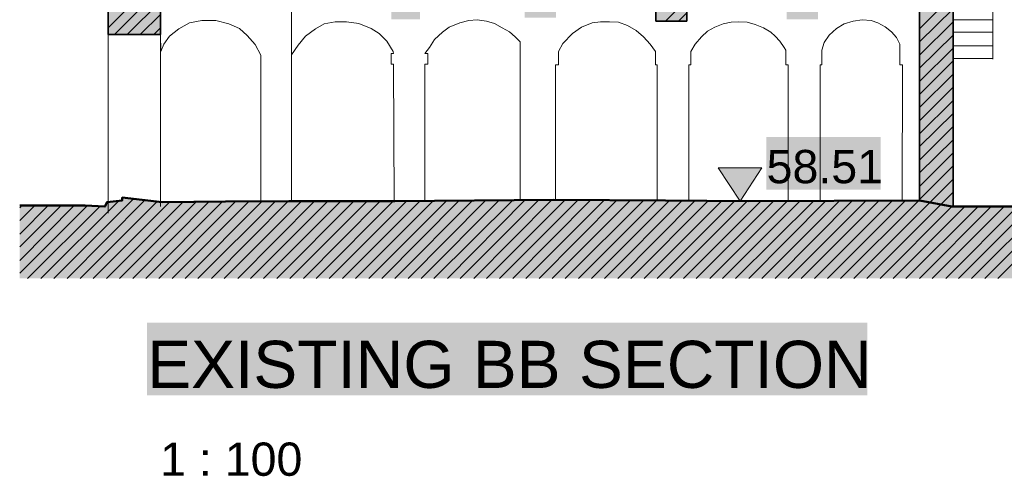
# Model space of a CAD drawing. Header units: metres. Extents: x 0 to 27.5, y 0 to 23.4.
# Tile 17 of 33: x 16.2 to 19.2, y 0.9 to 2.2. Entities that reach past the tile are written whole.
import ezdxf

# ---------------------------------------------------------------- set-up
doc = ezdxf.new("R2010")
doc.units = ezdxf.units.M
doc.layers.add('PDF_Geometry', color=7, linetype='Continuous')
doc.layers.add('PDF_Text', color=7, linetype='Continuous')
doc.layers.add('PDF_Solid Fills', color=7, linetype='Continuous', true_color=0xffffff)
doc.styles.add('PDF Arial', font='arial.ttf')

msp = doc.modelspace()

# ---------------------------------------------------------------- hatches: boundary and pattern name
at = {"layer": 'PDF_Solid Fills', "linetype": 'Continuous', "transparency": 33554559}
for color, points in [(256, [(16.461, 3.5697), (16.486, 3.5697), (16.486, 2.2014), (16.641, 2.2014), (16.641, 2.3097), (17.031, 2.3097), (17.031, 2.3214), (17.3276, 2.3214), (17.3276, 2.2464), (17.4126, 2.2464), (17.4126, 2.3214), (17.7243, 2.3214), (17.7243, 2.2514), (17.8176, 2.2514), (17.8176, 2.3214), (18.1143, 2.3214), (18.1143, 2.2414), (18.2059, 2.2414), (18.2059, 2.3214), (18.5026, 2.3214), (18.5026, 2.2464), (18.5959, 2.2464), (18.5959, 2.3264), (18.6976, 2.3281), (18.8492, 2.3281), (18.8976, 2.3264), (18.8976, 1.7081), (18.9076, 1.7081), (18.9159, 1.7064), (18.9259, 1.7048), (18.9342, 1.7031), (18.9442, 1.7014), (18.9526, 1.6998), (18.9626, 1.6981), (18.9709, 1.6964), (18.9809, 1.6948), (18.9976, 1.6914), (18.9976, 3.448), (18.9992, 3.4547), (19.0009, 3.463), (19.0092, 3.4797), (19.0109, 3.4847), (19.0159, 3.4897), (19.0176, 3.493), (19.0226, 3.498), (19.0242, 3.5014), (19.0392, 3.5164), (19.0426, 3.518), (19.0459, 3.5214), (19.0492, 3.523), (19.0526, 3.5264), (19.0559, 3.528), (19.0609, 3.533), (19.0842, 3.5447), (19.0926, 3.5464), (19.1126, 3.5514), (19.1376, 3.5564), (19.1726, 3.5564), (19.1992, 3.5497), (19.2092, 3.5464), (19.2126, 3.5447), (19.2226, 3.5414), (19.2292, 3.538), (19.2359, 3.5314), (19.2392, 3.5297), (19.2542, 3.5147), (19.2542, 3.5114), (19.2559, 3.5114), (19.2592, 3.508), (19.2592, 3.5047), (19.2609, 3.5047), (19.2659, 3.4997), (19.2659, 3.4964), (19.2675, 3.4964), (19.2709, 3.493), (19.2709, 3.4897), (19.2725, 3.4897), (19.2725, 3.4864), (19.2742, 3.4864), (19.2742, 3.483), (19.2759, 3.483), (19.2759, 3.4797), (19.2775, 3.4797), (19.2775, 3.4764), (19.2792, 3.4764), (19.2792, 3.473), (19.2809, 3.473), (19.2809, 3.4697), (19.2825, 3.4697), (19.2825, 3.4664), (19.2842, 3.4664), (19.2842, 3.463), (19.2859, 3.463), (19.2859, 3.453), (19.2875, 3.453), (19.2875, 3.443), (19.2892, 3.443), (19.2892, 1.6898), (19.4392, 1.6914), (19.4259, 1.6931), (19.4109, 1.6948), (19.3959, 1.6948), (19.3959, 1.6981), (19.3942, 1.6981), (19.3942, 1.7014), (19.3925, 1.7014), (19.3925, 1.7048), (19.3909, 1.7048), (19.3909, 1.7081), (19.3892, 1.7098), (19.3875, 1.7098), (19.3875, 1.7131), (19.3859, 1.7131), (19.3859, 1.7164), (19.3842, 1.7164), (19.3842, 1.7198), (19.3825, 1.7198), (19.3825, 1.7231), (19.3809, 1.7248), (19.3792, 1.7248), (19.3792, 1.7298), (19.3775, 1.7298), (19.3775, 1.7348), (19.3759, 1.7348), (19.3759, 1.7398), (19.3742, 1.7398), (19.3742, 1.7431), (19.3725, 1.7431), (19.3725, 1.7481), (19.3709, 1.7481), (19.3709, 1.7531), (19.3692, 1.7531), (19.3692, 1.7564), (19.3675, 1.7564), (19.3675, 1.7598), (19.3659, 1.7598), (19.3659, 1.7631), (19.3642, 1.7631), (19.3642, 1.7664), (19.3625, 1.7681), (19.3609, 1.7681), (19.3609, 1.7714), (19.3592, 1.7714), (19.3592, 1.7748), (19.3575, 1.7748), (19.3575, 1.7781), (19.3559, 1.7798), (19.3542, 1.7798), (19.3542, 1.7831), (19.3525, 1.7831), (19.3525, 1.7864), (19.3509, 1.7864), (19.3509, 1.7898), (19.3492, 1.7914), (19.3475, 1.7914), (19.3475, 1.7948), (19.3459, 1.7948), (19.3459, 1.7981), (19.3425, 1.8014), (19.3442, 1.8031), (19.3459, 1.8064), (19.3475, 1.8081), (19.3509, 1.8148), (19.3525, 1.8164), (19.3559, 1.8231), (19.3575, 1.8248), (19.3609, 1.8314), (19.3625, 1.8398), (19.3642, 1.8498), (19.3659, 1.8581), (19.3675, 1.8681), (19.3692, 1.8764), (19.3709, 1.8864), (19.4309, 1.9014), (19.4375, 1.9014), (19.4375, 2.3247), (19.6909, 2.3247), (19.6909, 2.2414), (19.7809, 2.2414), (19.7809, 2.3247), (20.0808, 2.3247), (20.0808, 2.2431), (20.1742, 2.2431), (20.1742, 2.3231), (20.4708, 2.3231), (20.4708, 2.2447), (20.5625, 2.2447), (20.5625, 2.3231), (20.8608, 2.3231), (20.8608, 1.6898), (20.8708, 1.6898), (20.8808, 1.6881), (20.9041, 1.6848), (20.9141, 1.6831), (20.9491, 1.6781), (20.9491, 1.7264), (20.9508, 1.7748), (20.9525, 2.0714), (20.9558, 2.2414), (20.9575, 2.3281), (21.1058, 2.3297), (21.2525, 2.3297), (21.2525, 2.2381), (21.3958, 2.2381), (21.3958, 2.3314), (21.5175, 2.3331), (21.6391, 2.3331), (21.6391, 2.3231), (21.6408, 2.3231), (21.6408, 2.3131), (21.6425, 2.3131), (21.6425, 2.0681), (21.7541, 2.0681), (21.7541, 1.9131), (21.7491, 1.9131), (21.7358, 1.9098), (21.7308, 1.9081), (21.7108, 1.9031), (21.7058, 1.9014), (21.6925, 1.8981), (21.6875, 1.8964), (21.6675, 1.8914), (21.6625, 1.8898), (21.6425, 1.8848), (21.6425, 1.8414), (21.5691, 1.8414), (21.5691, 1.7731), (21.5841, 1.7731), (21.5975, 1.7714), (21.6125, 1.7698), (21.6258, 1.7681), (21.6408, 1.7664), (21.6541, 1.7648), (21.6591, 1.7598), (21.6591, 1.7564), (21.6608, 1.7564), (21.6625, 1.7548), (21.6625, 1.7514), (21.6641, 1.7514), (21.6675, 1.7481), (21.6675, 1.7448), (21.6691, 1.7448), (21.6708, 1.7431), (21.6708, 1.7131), (21.7091, 1.7148), (21.7491, 1.7164), (21.7874, 1.7164), (21.7874, 2.0164), (21.7608, 2.0164), (21.7608, 2.1831), (21.7874, 2.1831), (21.7874, 2.6614), (21.7558, 2.6614), (21.7558, 2.7964), (21.7874, 2.7964), (21.7874, 3.5764), (21.8191, 3.5764), (21.8191, 3.613), (21.8174, 3.6147), (21.8141, 3.6164), (21.8124, 3.618), (21.8058, 3.6214), (21.8041, 3.623), (21.7974, 3.6264), (21.7958, 3.628), (21.7891, 3.6314), (21.7874, 3.633), (21.7808, 3.6364), (21.7791, 3.638), (21.7724, 3.6414), (21.7708, 3.643), (21.7641, 3.6464), (21.7624, 3.648), (21.7558, 3.6514), (21.7541, 3.653), (21.7474, 3.6564), (21.7458, 3.658), (21.7391, 3.6614), (21.7374, 3.663), (21.7308, 3.6664), (21.7291, 3.668), (21.7224, 3.6714), (21.7208, 3.673), (21.7174, 3.6747), (21.7158, 3.6764), (21.7091, 3.6797), (21.7075, 3.6814), (21.7008, 3.6847), (21.6991, 3.6864), (21.6925, 3.6897), (21.6908, 3.6914), (21.6841, 3.6947), (21.6825, 3.6964), (21.6758, 3.6997), (21.6741, 3.7014), (21.6675, 3.7047), (21.6658, 3.7064), (21.6591, 3.7097), (21.6575, 3.7114), (21.6508, 3.7147), (21.6491, 3.7164), (21.6425, 3.7197), (21.6408, 3.7214), (21.6341, 3.7247), (21.6325, 3.7264), (21.6258, 3.7297), (21.6241, 3.7314), (21.6208, 3.733), (21.6191, 3.7347), (21.6125, 3.738), (21.6108, 3.7397), (21.6041, 3.743), (21.6025, 3.7447), (21.5958, 3.748), (21.5941, 3.7497), (21.5875, 3.753), (21.5858, 3.7547), (21.5791, 3.758), (21.5775, 3.7597), (21.5708, 3.763), (21.5691, 3.7647), (21.5625, 3.768), (21.5608, 3.7697), (21.5541, 3.773), (21.5525, 3.7747), (21.5458, 3.778), (21.5441, 3.7797), (21.5375, 3.783), (21.5358, 3.7847), (21.5291, 3.788), (21.5275, 3.7897), (21.5208, 3.793), (21.5191, 3.7947), (21.5158, 3.7964), (21.5141, 3.798), (21.5075, 3.8014), (21.5058, 3.803), (21.4991, 3.8064), (21.4975, 3.808), (21.4908, 3.8114), (21.4891, 3.813), (21.4825, 3.8164), (21.4808, 3.818), (21.4741, 3.8214), (21.4725, 3.823), (21.4658, 3.8264), (21.4641, 3.828), (21.4575, 3.8314), (21.4558, 3.833), (21.4491, 3.8364), (21.4475, 3.838), (21.4408, 3.8414), (21.4391, 3.843), (21.4325, 3.8464), (21.4308, 3.848), (21.4241, 3.8514), (21.4225, 3.853), (21.4191, 3.8547), (21.4175, 3.8564), (21.4108, 3.8597), (21.4091, 3.8614), (21.4025, 3.8647), (21.4008, 3.8663), (21.3941, 3.8697), (21.3925, 3.8713), (21.3858, 3.8747), (21.3841, 3.8763), (21.3775, 3.8797), (21.3758, 3.8813), (21.3691, 3.8847), (21.3675, 3.8863), (21.3608, 3.8897), (21.3591, 3.8913), (21.3525, 3.8947), (21.3508, 3.8963), (21.3441, 3.8997), (21.3425, 3.9013), (21.3358, 3.9047), (21.3341, 3.9063), (21.3275, 3.9097), (21.3258, 3.9113), (21.3225, 3.913), (21.3208, 3.9147), (21.3141, 3.918), (21.3125, 3.9197), (21.3058, 3.923), (21.3041, 3.9247), (21.2975, 3.928), (21.2958, 3.9297), (21.2891, 3.933), (21.2875, 3.9347), (21.2808, 3.938), (21.2791, 3.9397), (21.2725, 3.943), (21.2708, 3.9447), (21.2641, 3.948), (21.2625, 3.9497), (21.2558, 3.953), (21.2541, 3.9547), (21.2475, 3.958), (21.2458, 3.9597), (21.2391, 3.963), (21.2375, 3.9647), (21.2308, 3.968), (21.2291, 3.9697), (21.2258, 3.9713), (17.0443, 3.9713), (17.041, 3.9697), (17.0393, 3.968), (17.036, 3.9663), (17.0343, 3.9647), (17.031, 3.963), (17.0293, 3.9613), (17.026, 3.9597), (17.0243, 3.958), (17.021, 3.9563), (17.0193, 3.9547), (17.016, 3.953), (17.0143, 3.9513), (17.011, 3.9497), (17.0093, 3.948), (17.006, 3.9463), (17.0043, 3.9447), (17.001, 3.943), (16.9993, 3.9413), (16.996, 3.9397), (16.9943, 3.938), (16.991, 3.9363), (16.9893, 3.9347), (16.986, 3.933), (16.9843, 3.9313), (16.981, 3.9297), (16.9793, 3.928), (16.976, 3.9263), (16.9743, 3.9247), (16.971, 3.923), (16.9693, 3.9213), (16.966, 3.9197), (16.9643, 3.918), (16.961, 3.9163), (16.9593, 3.9147), (16.956, 3.913), (16.9543, 3.9113), (16.951, 3.9097), (16.9493, 3.908), (16.946, 3.9063), (16.9443, 3.9047), (16.941, 3.903), (16.9393, 3.9013), (16.936, 3.8997), (16.9343, 3.898), (16.931, 3.8963), (16.9293, 3.8947), (16.926, 3.893), (16.9243, 3.8913), (16.921, 3.8897), (16.9193, 3.888), (16.916, 3.8863), (16.9143, 3.8847), (16.911, 3.883), (16.9093, 3.8813), (16.906, 3.8797), (16.9043, 3.878), (16.901, 3.8763), (16.8993, 3.8747), (16.896, 3.873), (16.8943, 3.8713), (16.891, 3.8697), (16.8893, 3.868), (16.886, 3.8663), (16.8843, 3.8647), (16.881, 3.863), (16.8793, 3.8614), (16.876, 3.8597), (16.8743, 3.858), (16.871, 3.8564), (16.8693, 3.8547), (16.866, 3.853), (16.8643, 3.8514), (16.861, 3.8497), (16.8593, 3.848), (16.856, 3.8464), (16.8543, 3.8447), (16.851, 3.843), (16.8493, 3.8414), (16.846, 3.8397), (16.8443, 3.838), (16.841, 3.8364), (16.8393, 3.8347), (16.836, 3.833), (16.8343, 3.8314), (16.831, 3.8297), (16.8293, 3.828), (16.826, 3.8264), (16.8243, 3.8247), (16.821, 3.823), (16.8193, 3.8214), (16.816, 3.8197), (16.8143, 3.818), (16.811, 3.8164), (16.8093, 3.8147), (16.806, 3.813), (16.8043, 3.8114), (16.801, 3.8097), (16.7993, 3.808), (16.796, 3.8064), (16.7943, 3.8047), (16.791, 3.803), (16.7893, 3.8014), (16.786, 3.7997), (16.7843, 3.798), (16.781, 3.7964), (16.7793, 3.7947), (16.776, 3.793), (16.7743, 3.7914), (16.771, 3.7897), (16.7693, 3.788), (16.766, 3.7864), (16.7643, 3.7847), (16.761, 3.783), (16.7593, 3.7814), (16.756, 3.7797), (16.7543, 3.778), (16.751, 3.7764), (16.7493, 3.7747), (16.746, 3.773), (16.7443, 3.7714), (16.741, 3.7697), (16.7393, 3.768), (16.736, 3.7664), (16.7343, 3.7647), (16.731, 3.763), (16.7293, 3.7614), (16.726, 3.7597), (16.7243, 3.758), (16.7143, 3.753), (16.7127, 3.7514), (16.7027, 3.7464), (16.701, 3.7447), (16.691, 3.7397), (16.6893, 3.738), (16.676, 3.7314), (16.6743, 3.7297), (16.6643, 3.7247), (16.6627, 3.723), (16.6527, 3.718), (16.651, 3.7164), (16.6377, 3.7097), (16.636, 3.708), (16.626, 3.703), (16.6243, 3.7014), (16.6143, 3.6964), (16.6127, 3.6947), (16.6027, 3.6897), (16.601, 3.688), (16.5877, 3.6814), (16.586, 3.6797), (16.576, 3.6747), (16.5743, 3.673), (16.5643, 3.668), (16.5627, 3.6664), (16.5493, 3.6597), (16.5477, 3.658), (16.5377, 3.653), (16.536, 3.6514), (16.526, 3.6464), (16.5243, 3.6447), (16.5143, 3.6397), (16.5127, 3.638), (16.4993, 3.6314), (16.4977, 3.6297), (16.4877, 3.6247), (16.486, 3.623), (16.476, 3.618), (16.4743, 3.6164), (16.461, 3.6097)]), (7, [(18.4276, 1.8031), (18.4293, 1.8048), (18.3009, 1.8048), (18.3026, 1.8031), (18.3026, 1.7998), (18.3043, 1.7998), (18.3059, 1.7981), (18.3059, 1.7948), (18.3076, 1.7948), (18.3093, 1.7931), (18.3093, 1.7898), (18.3109, 1.7898), (18.3126, 1.7881), (18.3126, 1.7848), (18.3143, 1.7848), (18.3159, 1.7831), (18.3159, 1.7798), (18.3176, 1.7798), (18.3193, 1.7781), (18.3193, 1.7748), (18.3209, 1.7748), (18.3226, 1.7731), (18.3226, 1.7698), (18.3243, 1.7698), (18.3259, 1.7681), (18.3259, 1.7648), (18.3276, 1.7648), (18.3293, 1.7631), (18.3293, 1.7598), (18.3309, 1.7598), (18.3326, 1.7581), (18.3326, 1.7548), (18.3343, 1.7548), (18.3359, 1.7531), (18.3359, 1.7498), (18.3376, 1.7498), (18.3393, 1.7481), (18.3393, 1.7448), (18.3409, 1.7448), (18.3426, 1.7431), (18.3426, 1.7398), (18.3443, 1.7398), (18.3459, 1.7381), (18.3459, 1.7348), (18.3476, 1.7348), (18.3493, 1.7331), (18.3493, 1.7298), (18.3509, 1.7298), (18.3526, 1.7281), (18.3526, 1.7248), (18.3543, 1.7248), (18.3559, 1.7231), (18.3559, 1.7198), (18.3576, 1.7198), (18.3593, 1.7181), (18.3593, 1.7148), (18.3609, 1.7148), (18.3626, 1.7131), (18.3626, 1.7098), (18.3643, 1.7098), (18.3659, 1.7081), (18.3659, 1.7098), (18.3676, 1.7131), (18.3693, 1.7148), (18.3709, 1.7181), (18.3726, 1.7198), (18.3743, 1.7231), (18.3759, 1.7248), (18.3776, 1.7281), (18.3793, 1.7298), (18.3809, 1.7331), (18.3826, 1.7348), (18.3843, 1.7381), (18.3859, 1.7398), (18.3876, 1.7431), (18.3893, 1.7448), (18.3909, 1.7481), (18.3926, 1.7498), (18.3943, 1.7531), (18.3959, 1.7548), (18.3976, 1.7581), (18.3993, 1.7598), (18.4009, 1.7631), (18.4026, 1.7648), (18.4043, 1.7681), (18.4059, 1.7698), (18.4076, 1.7731), (18.4093, 1.7748), (18.4109, 1.7781), (18.4126, 1.7798), (18.4143, 1.7831), (18.4159, 1.7848), (18.4176, 1.7881), (18.4193, 1.7898), (18.4209, 1.7931), (18.4226, 1.7948), (18.4243, 1.7981), (18.4259, 1.7998)]), (256, [(21.7474, 1.7164), (21.6675, 1.7131), (21.6258, 1.7114), (21.6208, 1.6964), (21.5458, 1.6948), (21.5475, 1.6931), (21.5475, 1.6898), (21.5491, 1.6898), (21.5491, 1.6864), (21.5508, 1.6864), (21.5491, 1.6831), (21.5458, 1.6814), (21.5441, 1.6798), (21.5375, 1.6764), (21.5358, 1.6748), (21.5291, 1.6714), (21.0208, 1.6698), (21.0208, 1.6714), (20.9475, 1.6781), (20.9375, 1.6798), (20.9258, 1.6814), (20.9158, 1.6831), (20.9041, 1.6848), (20.8941, 1.6864), (20.8825, 1.6881), (20.8725, 1.6898), (18.9942, 1.6914), (18.9692, 1.6964), (18.9592, 1.6981), (18.9342, 1.7031), (18.9242, 1.7048), (18.9076, 1.7081), (18.1426, 1.7098), (17.5743, 1.7098), (17.3376, 1.7081), (16.8343, 1.7064), (16.6327, 1.7048), (16.6327, 1.7064), (16.5427, 1.7164), (16.5277, 1.7164), (16.5277, 1.7081), (16.5127, 1.7081), (16.4827, 1.7048), (16.4777, 1.6948), (16.4777, 1.6914), (16.4477, 1.6931), (16.2227, 1.6931), (16.2227, 1.4764), (22.2491, 1.4764), (22.2491, 1.7114), (22.1158, 1.7114), (21.9824, 1.7098), (21.8274, 1.7081), (21.8274, 1.7098), (21.8074, 1.7114), (21.7874, 1.7114), (21.7874, 1.7164)])]:
    msp.add_hatch(color=color, dxfattribs=at).paths.add_polyline_path(points)

# ---------------------------------------------------------------- linework, layer by layer
at = {"layer": 'PDF_Geometry', "linetype": 'Continuous', "lineweight": 9}
for points in [[(17.031, 2.3097), (16.641, 2.3097), (16.641, 2.2014), (16.486, 2.2014), (16.486, 3.3064), (16.486, 3.4247), (16.486, 3.5697), (16.461, 3.5697), (16.461, 3.608), (16.726, 3.758), (17.046, 3.9713), (21.2225, 3.9713), (21.8191, 3.6114), (21.8191, 3.5764), (21.7858, 3.5764), (21.7858, 1.7114)], [(19.4392, 1.6898), (18.9976, 1.6898), (18.9976, 3.0097), (19.1192, 3.0097), (19.1192, 2.6797), (18.9976, 2.6797)], [(18.8976, 2.3247), (18.8976, 1.7081), (18.3893, 1.7064), (18.1426, 1.7081), (17.8109, 1.7098), (17.3376, 1.7064), (17.0226, 1.7064), (16.8343, 1.7048), (16.646, 1.7031), (16.531, 1.7164), (16.5277, 1.7148), (16.5277, 1.7081), (16.4827, 1.7031), (16.476, 1.6898), (16.4177, 1.6931), (16.2227, 1.6931)], [(17.031, 1.7064), (17.031, 2.3214)], [(18.1143, 2.3214), (18.1143, 2.2414), (18.2059, 2.2414), (18.2059, 2.3214)], [(18.9976, 2.3231), (19.1159, 2.3231), (19.1159, 2.1281)], [(16.9393, 1.7048), (16.9393, 2.1398), (16.9226, 2.1714), (16.8993, 2.1981), (16.876, 2.2198), (16.8443, 2.2331), (16.806, 2.2431), (16.7643, 2.2431), (16.7277, 2.2364), (16.696, 2.2181), (16.6677, 2.1964), (16.651, 2.1731), (16.6427, 2.1514), (16.641, 2.2014), (16.641, 1.6898)], [(17.031, 2.1414), (17.051, 2.1698), (17.0726, 2.1964), (17.1026, 2.2181), (17.1276, 2.2331), (17.161, 2.2397), (17.1943, 2.2397), (17.231, 2.2347), (17.2676, 2.2198), (17.291, 2.2048), (17.3143, 2.1814), (17.3326, 2.1514), (17.3343, 2.1448), (17.3276, 2.1448), (17.3276, 2.1131), (17.3343, 2.1131), (17.336, 1.7064)], [(17.4276, 1.7064), (17.4276, 2.1131), (17.436, 2.1131), (17.436, 2.1448), (17.4276, 2.1448), (17.441, 2.1631), (17.456, 2.1864), (17.4793, 2.2081), (17.4993, 2.2231), (17.531, 2.2364), (17.5576, 2.2431), (17.5826, 2.2447), (17.611, 2.2414), (17.6343, 2.2347), (17.6576, 2.2214), (17.6793, 2.2098), (17.6959, 2.1948), (17.7109, 2.1798), (17.7109, 1.7081)], [(17.8159, 1.7098), (17.8159, 2.1114), (17.8243, 2.1114), (17.8243, 2.1514), (17.8376, 2.1748), (17.8659, 2.2048), (17.8926, 2.2231), (17.9243, 2.2364), (17.9493, 2.2397), (17.9759, 2.2397), (18.0026, 2.2381), (18.0293, 2.2281), (18.0559, 2.2131), (18.0776, 2.1948), (18.0976, 2.1731), (18.1126, 2.1514), (18.1126, 2.1114), (18.1176, 2.1114), (18.1176, 1.7081)], [(18.2126, 1.7081), (18.2126, 2.1114), (18.2176, 2.1114), (18.2176, 2.1514), (18.2309, 2.1731), (18.2493, 2.1948), (18.2676, 2.2114), (18.2893, 2.2231), (18.3143, 2.2331), (18.3376, 2.2381), (18.3593, 2.2397), (18.3859, 2.2381), (18.4093, 2.2314), (18.4342, 2.2214), (18.4559, 2.2081), (18.4692, 2.1964), (18.4826, 2.1814), (18.4959, 2.1631), (18.5009, 2.1548), (18.5009, 2.1114), (18.5076, 2.1114), (18.5076, 1.7064)], [(18.6026, 1.7081), (18.6026, 2.1114), (18.6076, 2.1114), (18.6076, 2.1548), (18.6142, 2.1781), (18.6292, 2.1998), (18.6509, 2.2198), (18.6742, 2.2331), (18.7009, 2.2414), (18.7276, 2.2447), (18.7542, 2.2431), (18.7742, 2.2364), (18.7959, 2.2248), (18.8142, 2.2098), (18.8292, 2.1931), (18.8392, 2.1731), (18.8392, 2.1114), (18.8476, 2.1114), (18.8459, 1.7081)], [(18.9976, 2.2447), (19.1159, 2.2447)], [(16.486, 2.2014), (16.486, 1.6698)], [(18.9976, 2.2081), (19.1159, 2.2081)], [(18.9976, 2.1681), (19.1159, 2.1681)], [(18.9976, 2.1298), (19.1159, 2.1298)], [(18.9976, 1.6898), (18.8976, 1.7081), (18.8459, 1.7081), (18.6026, 1.7081), (18.5076, 1.7064), (18.3893, 1.7064), (18.2126, 1.7081), (18.1176, 1.7081), (17.8159, 1.7114), (17.7109, 1.7081), (17.4276, 1.7064), (17.336, 1.7064), (17.0226, 1.7064), (16.9393, 1.7048), (16.646, 1.7031), (16.531, 1.7164), (16.5277, 1.7081), (16.4827, 1.7031)], [(18.4842, 1.7064), (18.2476, 1.7064)]]:
    msp.add_lwpolyline(points, dxfattribs=at)
at = {"layer": 'PDF_Geometry', "linetype": 'Continuous', "lineweight": 35}
for points in [[(16.486, 3.5697), (16.486, 2.2014), (16.641, 2.2014), (16.641, 2.3097)], [(18.9976, 1.6898), (18.9976, 3.4464), (19.0009, 3.4614), (19.0109, 3.483), (19.0242, 3.4997), (19.0392, 3.5147), (19.0609, 3.5314), (19.0842, 3.543), (19.1126, 3.5497), (19.1442, 3.5564), (19.1726, 3.5547), (19.1992, 3.548), (19.2259, 3.538), (19.2476, 3.5197), (19.2709, 3.4897), (19.2842, 3.463), (19.2892, 3.4314), (19.2892, 1.6898)], [(18.1143, 2.3214), (18.1143, 2.2414), (18.2059, 2.2414), (18.2059, 2.3214)], [(18.8976, 2.3247), (18.8976, 1.7081), (18.9942, 1.6898)]]:
    msp.add_lwpolyline(points, dxfattribs=at)
at = {"layer": 'PDF_Geometry', "color": 251, "linetype": 'Continuous', "lineweight": 9, "true_color": 0x565656}
for points in [[(16.486, 2.2214), (16.6293, 2.3664)], [(16.5043, 2.2014), (16.666, 2.3631)], [(18.8976, 2.2181), (18.9976, 2.3181)], [(16.5427, 2.2014), (16.641, 2.2997)], [(18.1426, 2.2414), (18.2059, 2.3047)], [(16.581, 2.2014), (16.641, 2.2614)], [(18.1809, 2.2414), (18.2059, 2.2664)], [(18.8976, 2.1798), (18.9976, 2.2781)], [(18.8976, 2.1398), (18.9976, 2.2397)], [(16.621, 2.2014), (16.641, 2.2214)], [(18.8976, 2.1014), (18.9976, 2.1998)], [(18.8976, 2.0614), (18.9976, 2.1614)], [(18.8976, 2.0231), (18.9976, 2.1231)], [(18.8976, 1.9848), (18.9976, 2.0831)], [(18.8976, 1.9448), (18.9976, 2.0448)], [(18.8976, 1.9064), (18.9976, 2.0048)], [(18.8976, 1.8681), (18.9976, 1.9664)], [(18.8976, 1.8281), (18.9976, 1.9281)], [(18.8976, 1.7898), (18.9976, 1.8881)], [(18.8976, 1.7498), (18.9976, 1.8498)], [(18.8976, 1.7114), (18.9976, 1.8114)], [(18.9292, 1.7031), (18.9976, 1.7714)], [(18.9609, 1.6964), (18.9976, 1.7331)], [(18.9942, 1.6898), (18.9976, 1.6931)]]:
    msp.add_lwpolyline(points, dxfattribs=at)
at = {"layer": 'PDF_Geometry', "linetype": 'Continuous', "lineweight": 9}
for points in [[(18.3643, 1.7064), (18.2993, 1.8048), (18.4293, 1.8048)], [(18.2993, 1.8048), (18.3643, 1.7064), (18.4293, 1.8048)]]:
    msp.add_lwpolyline(points, close=True, dxfattribs=at)
at = {"layer": 'PDF_Geometry', "linetype": 'Continuous', "lineweight": 50}
msp.add_lwpolyline([(19.4392, 1.6898), (18.9942, 1.6898), (18.8976, 1.7081), (18.3893, 1.7064), (18.1426, 1.7081), (17.8109, 1.7098), (17.3376, 1.7064), (17.0226, 1.7064), (16.8343, 1.7048), (16.646, 1.7031), (16.5277, 1.7164), (16.5277, 1.7081), (16.4827, 1.7031), (16.476, 1.6898), (16.4177, 1.6931), (16.2227, 1.6931)], dxfattribs=at)
at = {"layer": 'PDF_Geometry', "color": 8, "linetype": 'Continuous', "lineweight": 9, "true_color": 0x808080}
for points in [[(16.286, 1.4764), (16.516, 1.7064)], [(16.3243, 1.4764), (16.561, 1.7131)], [(16.3643, 1.4764), (16.596, 1.7098)], [(16.4027, 1.4764), (16.631, 1.7048)], [(16.441, 1.4764), (16.6677, 1.7031)], [(16.481, 1.4764), (16.7077, 1.7031)], [(16.5193, 1.4764), (16.746, 1.7031)], [(16.5593, 1.4764), (16.786, 1.7048)], [(16.5977, 1.4764), (16.826, 1.7048)], [(16.636, 1.4764), (16.8643, 1.7048)], [(16.676, 1.4764), (16.9043, 1.7048)], [(16.7143, 1.4764), (16.9426, 1.7048)], [(16.7527, 1.4764), (16.9826, 1.7048)], [(16.7927, 1.4764), (17.021, 1.7064)], [(16.831, 1.4764), (17.061, 1.7064)], [(16.871, 1.4764), (17.0993, 1.7064)], [(16.9093, 1.4764), (17.1393, 1.7064)], [(16.9476, 1.4764), (17.1776, 1.7064)], [(16.9876, 1.4764), (17.216, 1.7064)], [(17.026, 1.4764), (17.256, 1.7064)], [(17.066, 1.4764), (17.2943, 1.7064)], [(17.1043, 1.4764), (17.3326, 1.7064)], [(17.1426, 1.4764), (17.3726, 1.7064)], [(17.1826, 1.4764), (17.4126, 1.7064)], [(17.221, 1.4764), (17.451, 1.7064)], [(17.261, 1.4764), (17.491, 1.7064)], [(17.2993, 1.4764), (17.5293, 1.7081)], [(17.3376, 1.4764), (17.5693, 1.7081)], [(17.3776, 1.4764), (17.6076, 1.7081)], [(17.416, 1.4764), (17.6476, 1.7081)], [(17.4543, 1.4764), (17.6876, 1.7081)], [(17.4943, 1.4764), (17.7259, 1.7098)], [(17.5326, 1.4764), (17.7659, 1.7098)], [(17.5726, 1.4764), (17.8043, 1.7098)], [(17.611, 1.4764), (17.8443, 1.7098)], [(17.6493, 1.4764), (17.8826, 1.7098)], [(17.6893, 1.4764), (17.9209, 1.7098)], [(17.7276, 1.4764), (17.9609, 1.7098)], [(17.7676, 1.4764), (17.9993, 1.7098)], [(17.8059, 1.4764), (18.0376, 1.7081)], [(17.8443, 1.4764), (18.0776, 1.7081)], [(17.8843, 1.4764), (18.1159, 1.7081)], [(17.9226, 1.4764), (18.1543, 1.7081)], [(17.9609, 1.4764), (18.1926, 1.7081)], [(18.0009, 1.4764), (18.2309, 1.7081)], [(18.0393, 1.4764), (18.2709, 1.7081)], [(18.0793, 1.4764), (18.3093, 1.7064)], [(18.1176, 1.4764), (18.3476, 1.7064)], [(18.1559, 1.4764), (18.3859, 1.7064)], [(18.1959, 1.4764), (18.4259, 1.7064)], [(18.2343, 1.4764), (18.4642, 1.7064)], [(18.2743, 1.4764), (18.5042, 1.7064)], [(18.3126, 1.4764), (18.5426, 1.7064)], [(18.3509, 1.4764), (18.5826, 1.7064)], [(18.3909, 1.4764), (18.6209, 1.7081)], [(18.4293, 1.4764), (18.6609, 1.7081)], [(18.4692, 1.4764), (18.6992, 1.7081)], [(18.5076, 1.4764), (18.7392, 1.7081)], [(18.5459, 1.4764), (18.7776, 1.7081)], [(18.5859, 1.4764), (18.8176, 1.7081)], [(18.6242, 1.4764), (18.8559, 1.7081)], [(18.6626, 1.4764), (18.8959, 1.7081)], [(18.7026, 1.4764), (18.9292, 1.7031)], [(16.2227, 1.6864), (16.2293, 1.6931)], [(16.2227, 1.6481), (16.2677, 1.6931)], [(16.2227, 1.6081), (16.3077, 1.6931)], [(16.2227, 1.5698), (16.346, 1.6931)], [(16.2227, 1.5298), (16.3843, 1.6931)], [(16.2227, 1.4914), (16.4227, 1.6914)], [(16.246, 1.4764), (16.461, 1.6898)], [(18.7409, 1.4764), (18.9609, 1.6964)], [(18.7809, 1.4764), (18.9942, 1.6898)], [(18.8192, 1.4764), (19.0326, 1.6898)], [(18.8576, 1.4764), (19.0726, 1.6898)], [(18.8976, 1.4764), (19.1109, 1.6898)], [(18.9359, 1.4764), (19.1492, 1.6898)], [(18.9759, 1.4764), (19.1892, 1.6898)], [(19.0142, 1.4764), (19.2276, 1.6898)], [(19.0526, 1.4764), (19.2675, 1.6898)], [(19.0926, 1.4764), (19.3059, 1.6898)], [(19.1309, 1.4764), (19.3442, 1.6898)]]:
    msp.add_lwpolyline(points, dxfattribs=at)
at = {"layer": 'PDF_Solid Fills', "linetype": 'Continuous', "lineweight": 9, "transparency": 33554559}
for points in [[(18.4426, 1.8964), (18.4426, 1.7398), (18.7826, 1.8964), (18.7826, 1.7398)], [(16.601, 1.3448), (16.601, 1.1281), (18.7426, 1.3448), (18.7426, 1.1281)]]:
    msp.add_solid(points, dxfattribs=at)
at = {"layer": 'PDF_Solid Fills', "color": 7, "linetype": 'Continuous', "lineweight": 9, "transparency": 33554559}
msp.add_solid([(16.601, 1.1481), (16.601, 1.1365), (18.7426, 1.1481), (18.7426, 1.1365)], dxfattribs=at)

# ---------------------------------------------------------------- texts
at = {"layer": 'PDF_Text', "linetype": 'Continuous', "attachment_point": 4, "style": 'PDF Arial'}
for s, insert, char_height in [('58.51', (18.4433, 1.8081), 0.09904), ('EXISTING BB SECTION', (16.6017, 1.2197), 0.140154), ('1 : 100', (16.64, 0.9381), 0.09904)]:
    msp.add_mtext(s, dxfattribs=dict(at, insert=insert, char_height=char_height))

doc.saveas('drawing.dxf')
